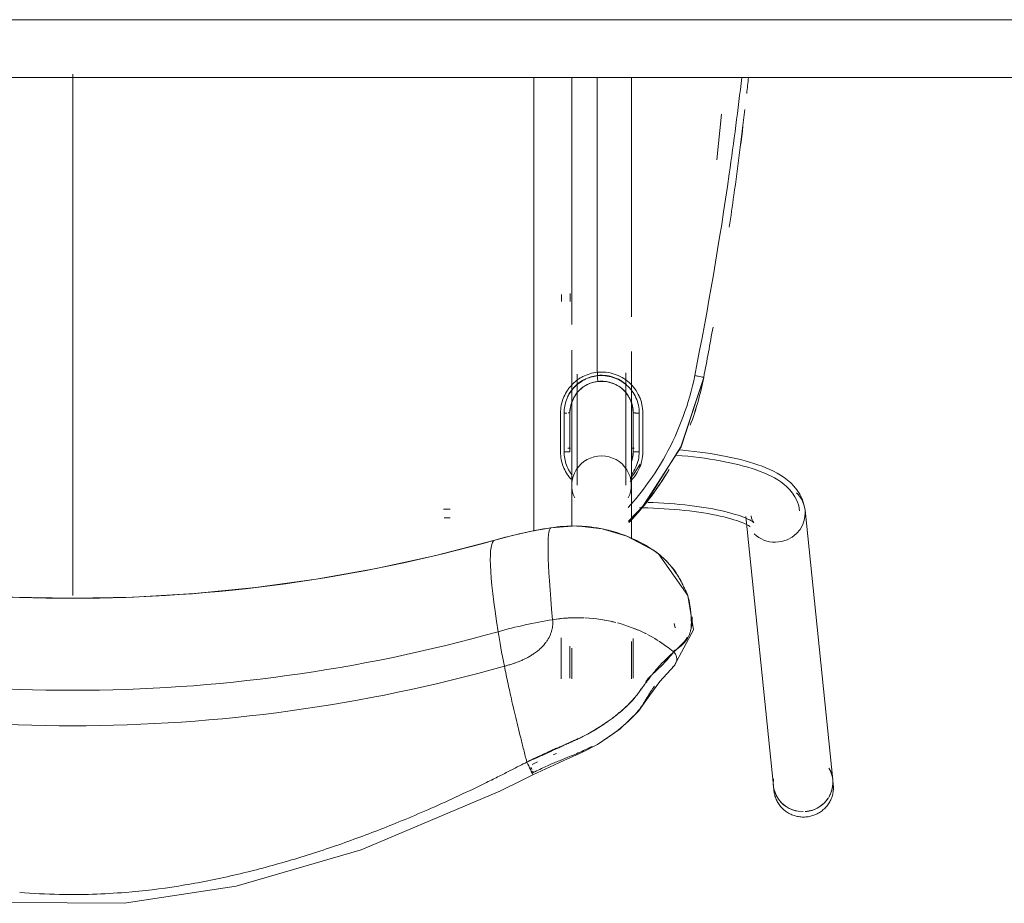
# Model space of a CAD drawing. Header units: metres. Extents: x 2.9 to 42.3, y -72.9 to -49.3.
# Tile 14 of 256: x 7.116 to 7.457, y -70.523 to -70.217. Entities that reach past the tile are written whole.
import ezdxf

# ---------------------------------------------------------------- set-up
doc = ezdxf.new("R2010")
doc.units = ezdxf.units.M
doc.layers.add('A-GENM', color=7, linetype='Continuous', lineweight=18)
doc.layers.add('I-FURN', color=7, linetype='Continuous', lineweight=18)

# ---------------------------------------------------------------- blocks, each defined once
blk = doc.blocks.new('FDE_CJU03_ConjuntoUsoMúltiplo_1mesa4cadeiras - CJU03_ConjuntoUsoMúltiplo_01mesa04cadeiras-5394098-2PAV')
at = {"layer": 'I-FURN', "color": 253, "true_color": 0xaaaaaa}
for p, q in [((0.55193, -0.03711), (0.45849, -0.04672)), ((0.5537, -0.03693), (0.55193, -0.03711)), ((0.46061, -0.06731), (0.55405, -0.0577)), ((0.55405, -0.0577), (0.55582, -0.05752)), ((0.33688, -0.07732), (0.32105, -0.07571)), ((0.49925, -0.09177), (0.49771, -0.09219)), ((0.47354, -0.09761), (0.47278, -0.09863)), ((0.46224, -0.10805), (0.45626, -0.10216)), ((0.39144, -0.107), (0.30833, -0.107)), ((0.43821, -0.10635), (0.43174, -0.10635)), ((0.43689, -0.106), (0.43689, -0.107)), ((0.43689, -0.107), (0.44197, -0.107)), ((0.44108, -0.10674), (0.43821, -0.10635)), ((0.44702, -0.107), (0.44568, -0.107)), ((0.46811, -0.107), (0.44977, -0.107)), ((0.51671, -0.10635), (0.50292, -0.10635)), ((0.51692, -0.107), (0.50399, -0.107)), ((0.41065, -0.11872), (0.41172, -0.11872)), ((0.30833, -0.1277), (0.394, -0.1277)), ((0.42471, -0.12835), (0.43821, -0.12835)), ((0.43821, -0.12835), (0.42471, -0.12835)), ((0.43689, -0.12817), (0.43689, -0.12908)), ((0.44977, -0.1277), (0.46416, -0.1277)), ((0.50563, -0.12835), (0.51671, -0.12835)), ((0.50629, -0.1277), (0.51692, -0.1277)), ((0.5027, -0.13135), (0.51692, -0.13135))]:
    blk.add_line(p, q, dxfattribs=at)
at = {"layer": 'I-FURN', "color": 253, "true_color": 0xaaaaaa, "flags": 128}
for points in [[(0.55682, -0.05737), (0.55722, -0.05727), (0.55761, -0.05717), (0.558, -0.05704), (0.55838, -0.0569), (0.55876, -0.05675), (0.55913, -0.05658), (0.5595, -0.05639), (0.55985, -0.05619), (0.5602, -0.05597), (0.56054, -0.05575), (0.56087, -0.0555), (0.56118, -0.05525), (0.56149, -0.05498), (0.56179, -0.0547), (0.56207, -0.0544), (0.56235, -0.0541), (0.56261, -0.05378), (0.56286, -0.05346), (0.56309, -0.05312), (0.56332, -0.05278), (0.56352, -0.05243), (0.56372, -0.05207), (0.5639, -0.0517), (0.56406, -0.05133), (0.56421, -0.05094), (0.56435, -0.05056), (0.56447, -0.05017), (0.56457, -0.04977), (0.56466, -0.04937), (0.56473, -0.04897), (0.56479, -0.04856), (0.56483, -0.04815), (0.56486, -0.04774), (0.56487, -0.04733), (0.56486, -0.04692), (0.56484, -0.04651), (0.5648, -0.04611), (0.56475, -0.0457), (0.56468, -0.04529), (0.5646, -0.04489), (0.5645, -0.0445), (0.56438, -0.0441), (0.56425, -0.04371), (0.56411, -0.04333), (0.56395, -0.04295), (0.56377, -0.04258), (0.56358, -0.04222), (0.56338, -0.04186), (0.56316, -0.04152), (0.56293, -0.04118), (0.56269, -0.04085), (0.56243, -0.04053), (0.56217, -0.04022), (0.56189, -0.03992), (0.56159, -0.03963), (0.56129, -0.03936), (0.56098, -0.0391), (0.56065, -0.03885), (0.56032, -0.03861), (0.55998, -0.03839), (0.55962, -0.03818), (0.55926, -0.03798), (0.5589, -0.03781), (0.55852, -0.03764), (0.55814, -0.03749), (0.55776, -0.03736), (0.55737, -0.03724), (0.55697, -0.03714), (0.55657, -0.03705), (0.55617, -0.03699), (0.55576, -0.03693), (0.55536, -0.0369), (0.55495, -0.03688), (0.55454, -0.03688), (0.55413, -0.0369), (0.55372, -0.03693), (0.5537, -0.03693)], [(0.45849, -0.04672), (0.45643, -0.0471), (0.45453, -0.04774), (0.45284, -0.04859), (0.45136, -0.04956), (0.45008, -0.05061), (0.44897, -0.05172), (0.44799, -0.05286), (0.44712, -0.05402), (0.44633, -0.05521), (0.44561, -0.05643), (0.44495, -0.05768), (0.44434, -0.05897), (0.44376, -0.06029), (0.44322, -0.06166), (0.4427, -0.06306), (0.44222, -0.06451), (0.44175, -0.06601), (0.44132, -0.06755), (0.4409, -0.06913), (0.4405, -0.07076), (0.44013, -0.07243), (0.43978, -0.07414), (0.43944, -0.0759), (0.43913, -0.07769), (0.43884, -0.07952), (0.43856, -0.08139), (0.43831, -0.08329), (0.43808, -0.08522), (0.43786, -0.08718), (0.43767, -0.08916), (0.43755, -0.09058)], [(0.45869, -0.04861), (0.45691, -0.04893), (0.45527, -0.04949), (0.45379, -0.05023), (0.4525, -0.05108), (0.45136, -0.05202), (0.45036, -0.05301), (0.44947, -0.05404), (0.44867, -0.05511), (0.44795, -0.05621), (0.44727, -0.05736), (0.44665, -0.05854), (0.44606, -0.05976), (0.44551, -0.06102), (0.44499, -0.06233), (0.4445, -0.06369), (0.44402, -0.0651), (0.44358, -0.06655), (0.44315, -0.06805), (0.44274, -0.0696), (0.44235, -0.07119), (0.44199, -0.07283), (0.44164, -0.07451), (0.44131, -0.07624), (0.441, -0.078), (0.44071, -0.07981), (0.44044, -0.08165), (0.44019, -0.08353), (0.43996, -0.08543), (0.43975, -0.08737), (0.43956, -0.08934), (0.43939, -0.09133)], [(0.55582, -0.05752), (0.55622, -0.05747), (0.55663, -0.0574), (0.55682, -0.05737)], [(0.46276, -0.0645), (0.46271, -0.06456), (0.46257, -0.06473), (0.46237, -0.06502), (0.46213, -0.06542), (0.46185, -0.06593), (0.46155, -0.06654), (0.46123, -0.06725), (0.4609, -0.06805), (0.46056, -0.06894), (0.46023, -0.06992), (0.45989, -0.07097), (0.45956, -0.0721), (0.45924, -0.07331), (0.45892, -0.07457), (0.45861, -0.07591), (0.45832, -0.0773), (0.45803, -0.07876), (0.45776, -0.08026), (0.4575, -0.08182), (0.45726, -0.08342), (0.45703, -0.08507), (0.45682, -0.08676), (0.45663, -0.08849), (0.45645, -0.09025), (0.45629, -0.09204), (0.45615, -0.09386), (0.45603, -0.0957), (0.45592, -0.09757), (0.45584, -0.09945), (0.45577, -0.10134)], [(0.46042, -0.06542), (0.46118, -0.06528), (0.46182, -0.06507), (0.46229, -0.06484), (0.46259, -0.06464), (0.46273, -0.06452), (0.46276, -0.0645)], [(0.46416, -0.06578), (0.46411, -0.06584), (0.46398, -0.06603), (0.46379, -0.06634), (0.46356, -0.06677), (0.46329, -0.0673), (0.463, -0.06794), (0.46269, -0.06868), (0.46238, -0.06952), (0.46206, -0.07044), (0.46174, -0.07144), (0.46142, -0.07253), (0.4611, -0.07368), (0.46079, -0.07491), (0.46049, -0.07621), (0.4602, -0.07757), (0.45992, -0.07899), (0.45965, -0.08046), (0.4594, -0.08199), (0.45916, -0.08356), (0.45894, -0.08519), (0.45873, -0.08685), (0.45853, -0.08855), (0.45836, -0.09029), (0.4582, -0.09205), (0.45806, -0.09385), (0.45793, -0.09567), (0.45783, -0.09751), (0.45774, -0.09937), (0.45767, -0.10124), (0.45763, -0.10313), (0.45761, -0.10412)], [(0.41239, -0.08189), (0.43653, -0.08979), (0.45626, -0.10216)], [(0.41239, -0.08189), (0.43644, -0.08975), (0.45794, -0.10354), (0.46241, -0.10805)], [(0.5124, -0.09217), (0.49994, -0.08541), (0.48807, -0.08737), (0.47354, -0.09761)], [(0.55018, -0.14122), (0.54471, -0.12912), (0.54253, -0.12414), (0.53974, -0.11876), (0.53439, -0.11098), (0.5281, -0.10451), (0.52259, -0.10057), (0.51784, -0.09711), (0.51241, -0.09219)], [(0.46454, -0.13495), (0.46392, -0.12603), (0.46491, -0.11712), (0.46747, -0.10854), (0.47283, -0.09856)], [(0.44253, -0.1039), (0.44567, -0.10605), (0.44741, -0.10732)], [(0.40337, -0.107), (0.40536, -0.107), (0.40735, -0.107), (0.40933, -0.107), (0.41129, -0.107), (0.41324, -0.107), (0.41517, -0.107), (0.41707, -0.107), (0.41895, -0.107), (0.4208, -0.107), (0.42262, -0.107), (0.4244, -0.107), (0.42614, -0.107), (0.42785, -0.107), (0.42951, -0.107), (0.43113, -0.107), (0.43269, -0.107), (0.43421, -0.107), (0.43567, -0.107), (0.43708, -0.107), (0.43843, -0.107), (0.43972, -0.107), (0.44095, -0.107), (0.44211, -0.107), (0.44321, -0.107), (0.44424, -0.107), (0.4452, -0.107), (0.44608, -0.107), (0.4469, -0.107), (0.44764, -0.107), (0.44831, -0.107), (0.4489, -0.107), (0.44942, -0.107), (0.44977, -0.107)], [(0.44977, -0.1089), (0.44931, -0.1089), (0.44878, -0.1089), (0.44817, -0.1089), (0.44749, -0.1089), (0.44673, -0.1089), (0.44589, -0.1089), (0.44499, -0.1089), (0.44401, -0.1089), (0.44297, -0.1089), (0.44186, -0.1089), (0.44068, -0.1089), (0.43944, -0.1089), (0.43814, -0.1089), (0.43677, -0.1089), (0.43536, -0.1089), (0.43388, -0.1089), (0.43235, -0.1089), (0.43077, -0.1089), (0.42915, -0.1089), (0.42748, -0.1089), (0.42576, -0.1089), (0.42401, -0.1089), (0.42222, -0.1089), (0.42039, -0.1089), (0.41854, -0.1089), (0.41665, -0.1089), (0.41474, -0.1089), (0.41281, -0.1089), (0.41086, -0.1089)], [(0.42471, -0.10635), (0.42264, -0.10655), (0.42061, -0.10714), (0.41874, -0.10811), (0.41709, -0.10942), (0.41572, -0.11101), (0.41471, -0.11275), (0.41384, -0.11565), (0.41377, -0.11856)], [(0.41377, -0.11856), (0.4142, -0.12061), (0.41502, -0.12255), (0.41618, -0.1243), (0.41767, -0.1258), (0.41925, -0.1269), (0.42194, -0.12799), (0.42471, -0.12835)], [(0.41129, -0.1258), (0.41324, -0.1258), (0.41517, -0.1258), (0.41707, -0.1258), (0.41895, -0.1258), (0.4208, -0.1258), (0.42262, -0.1258), (0.4244, -0.1258), (0.42614, -0.1258), (0.42785, -0.1258), (0.42951, -0.1258), (0.43113, -0.1258), (0.43269, -0.1258), (0.43421, -0.1258), (0.43567, -0.1258), (0.43708, -0.1258), (0.43843, -0.1258), (0.43972, -0.1258), (0.44095, -0.1258), (0.44211, -0.1258), (0.44321, -0.1258), (0.44424, -0.1258), (0.4452, -0.1258), (0.44608, -0.1258), (0.4469, -0.1258), (0.44764, -0.1258), (0.44831, -0.1258), (0.4489, -0.1258), (0.44942, -0.1258), (0.44977, -0.1258)], [(0.38333, -0.1282), (0.38379, -0.1282), (0.38422, -0.1282), (0.38462, -0.1282), (0.38499, -0.1282), (0.38533, -0.1282), (0.38563, -0.1282), (0.38589, -0.1282), (0.38605, -0.1282)], [(0.44977, -0.1277), (0.44931, -0.1277), (0.44878, -0.1277), (0.44817, -0.1277), (0.44749, -0.1277), (0.44673, -0.1277), (0.44589, -0.1277), (0.44499, -0.1277), (0.44401, -0.1277), (0.44297, -0.1277), (0.44186, -0.1277), (0.44068, -0.1277), (0.43944, -0.1277), (0.43814, -0.1277), (0.43677, -0.1277), (0.43536, -0.1277), (0.43388, -0.1277), (0.43235, -0.1277), (0.43077, -0.1277), (0.42915, -0.1277), (0.42748, -0.1277), (0.42576, -0.1277), (0.42401, -0.1277), (0.42222, -0.1277), (0.42039, -0.1277), (0.41854, -0.1277), (0.41665, -0.1277), (0.41474, -0.1277), (0.41281, -0.1277), (0.41086, -0.1277), (0.40889, -0.1277), (0.40691, -0.1277), (0.40492, -0.1277), (0.40293, -0.1277)], [(0.38605, -0.1312), (0.3858, -0.1312), (0.38553, -0.1312), (0.38521, -0.1312), (0.38487, -0.1312), (0.38449, -0.1312), (0.38408, -0.1312), (0.38364, -0.1312)], [(0.46454, -0.13494), (0.46575, -0.1416), (0.46721, -0.14822), (0.46881, -0.15433)], [(0.46567, -0.14085), (0.4461, -0.14085), (0.41039, -0.14085), (0.37469, -0.14085), (0.33902, -0.14085), (0.30833, -0.14085)], [(0.54954, -0.14125), (0.54949, -0.14114), (0.54943, -0.14102)], [(0.55015, -0.4605), (0.5686, -0.42062), (0.58611, -0.36885), (0.59447, -0.32251), (0.59479, -0.28298), (0.58887, -0.24413), (0.57619, -0.20079), (0.55586, -0.15267), (0.55203, -0.14493), (0.55018, -0.14122)], [(0.46881, -0.15433), (0.47414, -0.17483), (0.47866, -0.19553), (0.48237, -0.2164), (0.48527, -0.23742), (0.48734, -0.25853), (0.48858, -0.27972), (0.48899, -0.30094), (0.48857, -0.32216), (0.48732, -0.34335), (0.48525, -0.36447), (0.48235, -0.38548), (0.47863, -0.40635), (0.4741, -0.42705), (0.46881, -0.44737)], [(0.45809, -0.17217), (0.45809, -0.17176), (0.45809, -0.17139), (0.45809, -0.17104), (0.45809, -0.17073), (0.45809, -0.17046), (0.45809, -0.17022), (0.45809, -0.17001), (0.45809, -0.1699)], [(0.46109, -0.1699), (0.46109, -0.17008), (0.46109, -0.1703), (0.46109, -0.17055), (0.46109, -0.17084), (0.46109, -0.17116), (0.46109, -0.17151), (0.46109, -0.1719)]]:
    blk.add_lwpolyline(points, dxfattribs=at)
at = {"layer": 'I-FURN', "color": 253, "true_color": 0xaaaaaa}
for centre, major_axis, ratio, start_param, end_param in [((0.55299, -0.04741), (-0.00106, 0.0103), 0.967163, 0.15495, 0.424454), ((0.55299, -0.04741), (-0.00106, 0.0103), 0.967163, 5.710824, 6.593013), ((0.55299, -0.04741), (-0.00106, 0.0103), 0.967163, 5.660442, 6.303766), ((0.55299, -0.04741), (-0.00106, 0.0103), 0.967163, 4.703862, 5.629301), ((0.55299, -0.04741), (-0.00106, 0.0103), 0.967163, 4.81162, 5.597019), ((0.45955, -0.05702), (-0.00106, 0.0103), 0.967163, 6.18404, 6.969439), ((0.45955, -0.05702), (-0.00106, 0.0103), 0.967163, 4.613244, 6.18404), ((0.55299, -0.04741), (-0.00106, 0.0103), 0.967163, 3.311152, 4.613244), ((0.55299, -0.04741), (-0.00106, 0.0103), 0.967163, 4.684008, 4.81162), ((0.55299, -0.04741), (-0.00106, 0.0103), 0.967163, 3.698206, 4.448362), ((0.45955, -0.05702), (-0.00106, 0.0103), 0.967163, 3.827846, 4.613244), ((0.55299, -0.04741), (-0.00106, 0.0103), 0.967163, 2.900099, 3.433884), ((0.55299, -0.04741), (-0.00106, 0.0103), 0.967163, 2.90189, 3.141593), ((0.44977, -0.11735), (0, 0.01035), 0.978148, 5.82818, 7.853982), ((0.44977, -0.11735), (0, 0.01035), 0.978148, 1.570796, 3.596598), ((0.48426, -0.1653), (-2.41562, 0.00028), 0.014471, 4.731439, 4.737025), ((0.76073, -0.08734), (0.29621, 0.04754), 0.033662, 3.151896, 3.604619), ((0.62829, -0.10752), (0, 0.16963), 0.978148, 1.733417, 1.850624), ((0.65627, -0.10752), (0, 0.1656), 0.978148, 1.733417, 1.850624), ((0.57325, -0.13113), (0.07702, 0.02165), 0.057423, 4.271857, 4.332202), ((0.57325, -0.13113), (0.07702, 0.02165), 0.057423, 4.09082, 4.151165), ((0.57325, -0.13113), (0.07702, 0.02165), 0.057423, 4.151166, 4.211511), ((0.57325, -0.13113), (0.07702, 0.02165), 0.057423, 4.211511, 4.271857), ((0.57325, -0.13113), (0.07702, 0.02165), 0.057423, 3.849437, 3.970128), ((0.57325, -0.13113), (0.07702, 0.02165), 0.057423, 3.970128, 4.09082), ((0.7576, -0.0731), (0.28881, 0.08118), 0.057423, 3.146657, 3.599381), ((0.60511, -0.12066), (0.11745, 0.03301), 0.057423, 3.599381, 3.789091), ((-0.0018, -0.30085), (0, 0.5344), 0.978148, 4.432561, 4.992217), ((0.57325, -0.13113), (0.07702, 0.02165), 0.057423, 3.789091, 3.849437), ((0.00271, -0.30085), (0, 0.54235), 0.978148, 4.432561, 4.992217), ((-0.02978, -0.30085), (0, 0.53037), 0.978148, 4.432561, 4.992217)]:
    blk.add_ellipse(centre, major_axis=major_axis, ratio=ratio, start_param=start_param, end_param=end_param, dxfattribs=at)
for points in [[(0.31395, -0.06697), (0.31209, -0.06676), (0.31023, -0.06655), (0.30838, -0.06635)], [(0.30838, -0.06635), (0.31024, -0.06655), (0.3121, -0.06676), (0.31395, -0.06697)], [(0.41239, -0.08189), (0.40657, -0.08078), (0.40075, -0.07971), (0.39492, -0.07867)], [(0.39492, -0.07867), (0.40075, -0.07971), (0.40657, -0.08078), (0.41239, -0.08189)], [(0.41239, -0.08189), (0.41238, -0.08189), (0.41234, -0.08204), (0.41219, -0.08271), (0.41198, -0.08374), (0.41182, -0.08457), (0.41174, -0.085)], [(0.42898, -0.08657), (0.4236, -0.08454), (0.41804, -0.08297), (0.41239, -0.08189)], [(0.41239, -0.08189), (0.41805, -0.08297), (0.42361, -0.08454), (0.42899, -0.08658)], [(0.50938, -0.09134), (0.50873, -0.09149), (0.50811, -0.09182), (0.50763, -0.09229)], [(0.44455, -0.09405), (0.44951, -0.09698), (0.45421, -0.10035), (0.45859, -0.10409)], [(0.50567, -0.09478), (0.50414, -0.09687), (0.50276, -0.09909), (0.50156, -0.10142)], [(0.50567, -0.09478), (0.50624, -0.094), (0.50684, -0.09324), (0.50745, -0.09251)], [(0.46849, -0.10622), (0.46985, -0.10325), (0.47151, -0.10041), (0.47343, -0.09776)], [(0.47197, -0.09993), (0.47222, -0.09948), (0.47249, -0.09905), (0.47278, -0.09863)], [(0.47283, -0.09856), (0.47255, -0.09897), (0.47229, -0.09939), (0.47205, -0.09981)], [(0.50138, -0.10176), (0.49977, -0.10495), (0.49848, -0.10833), (0.49754, -0.11182)], [(0.4995, -0.10592), (0.50003, -0.10461), (0.5006, -0.10332), (0.50123, -0.10206)], [(0.42475, -0.10427), (0.42293, -0.10427), (0.41929, -0.10505), (0.41479, -0.10838), (0.41202, -0.11327), (0.41165, -0.11702), (0.41185, -0.11885)], [(0.42475, -0.10302), (0.427, -0.10302), (0.4315, -0.10303), (0.43599, -0.10303), (0.43824, -0.10303)], [(0.43824, -0.10428), (0.43599, -0.10428), (0.43149, -0.10427), (0.427, -0.10427), (0.42475, -0.10427)], [(0.41377, -0.11856), (0.4136, -0.11703), (0.41392, -0.11389), (0.41627, -0.10979), (0.42009, -0.10701), (0.42316, -0.10635), (0.42471, -0.10635)], [(0.42471, -0.10635), (0.42696, -0.10635), (0.43146, -0.10635), (0.43596, -0.10635), (0.43821, -0.10635)], [(0.43821, -0.10635), (0.43937, -0.10635), (0.44054, -0.10654), (0.44165, -0.10691)], [(0.46529, -0.11548), (0.46565, -0.11394), (0.4661, -0.11241), (0.46661, -0.11091)], [(0.49741, -0.11234), (0.49652, -0.11581), (0.49599, -0.11938), (0.49581, -0.12299)], [(0.49624, -0.11832), (0.49649, -0.11649), (0.49684, -0.11465), (0.49729, -0.11282)], [(0.41166, -0.11729), (0.41166, -0.11776), (0.41168, -0.11823), (0.41172, -0.11872)], [(0.42471, -0.12835), (0.42337, -0.12835), (0.42069, -0.12785), (0.41721, -0.12573), (0.41471, -0.1225), (0.41392, -0.11989), (0.41377, -0.11856)], [(0.46396, -0.12519), (0.46401, -0.12392), (0.46411, -0.12266), (0.46425, -0.12139)], [(0.49579, -0.12342), (0.49564, -0.12706), (0.49585, -0.13073), (0.49643, -0.13433)], [(0.49643, -0.13433), (0.49589, -0.131), (0.49565, -0.12748), (0.49577, -0.12385)], [(0.42473, -0.12862), (0.42473, -0.12871), (0.42474, -0.12881), (0.42474, -0.12894)], [(0.42475, -0.12935), (0.42475, -0.12965), (0.42476, -0.13), (0.42476, -0.13035)], [(0.43824, -0.13159), (0.436, -0.13159), (0.4315, -0.13159), (0.427, -0.13159), (0.42475, -0.1316)], [(0.43487, -0.13036), (0.43597, -0.13036), (0.43707, -0.13036), (0.43817, -0.13036)], [(0.49817, -0.1343), (0.49785, -0.13428), (0.49716, -0.13427), (0.49663, -0.13431), (0.49643, -0.13433)], [(0.50007, -0.1346), (0.49975, -0.13452), (0.49913, -0.13439), (0.4985, -0.13432), (0.49817, -0.1343)], [(0.50209, -0.13533), (0.50174, -0.13517), (0.50107, -0.1349), (0.50039, -0.13469), (0.50007, -0.1346)], [(0.50399, -0.13643), (0.50335, -0.13599), (0.50271, -0.13563), (0.50209, -0.13533)], [(0.54667, -0.14144), (0.54636, -0.1408), (0.54605, -0.14016), (0.54575, -0.13953)], [(0.54838, -0.14154), (0.54817, -0.14165), (0.54795, -0.14176), (0.54772, -0.14187)], [(0.54943, -0.14102), (0.54931, -0.14109), (0.54915, -0.14116), (0.54897, -0.14125)], [(0.57522, -0.21071), (0.57424, -0.20783), (0.57224, -0.20219), (0.56913, -0.19399), (0.56576, -0.18558), (0.5632, -0.17956), (0.56182, -0.17642)]]:
    blk.add_open_spline(points, degree=3, dxfattribs=at)
for points, knots in [([(0.3195, -0.0676), (0.32942, -0.06876), (0.34304, -0.07052), (0.35663, -0.07248), (0.36033, -0.07304)], [0.6330562, 0.6330562, 0.6330562, 0.6330562, 0.75, 0.7938251, 0.7938251, 0.7938251, 0.7938251]), ([(0.36033, -0.07304), (0.35663, -0.07248), (0.34304, -0.07052), (0.32942, -0.06876), (0.3195, -0.06761)], [0.2061682, 0.2061682, 0.2061682, 0.2061682, 0.25, 0.3669297, 0.3669297, 0.3669297, 0.3669297]), ([(0.30834, -0.06867), (0.31951, -0.06998), (0.35412, -0.07448), (0.38853, -0.08039), (0.41174, -0.085)], [0.5902406, 0.5902406, 0.5902406, 0.5902406, 0.7222222, 1, 1, 1, 1]), ([(0.41174, -0.085), (0.42144, -0.08693), (0.43789, -0.09297), (0.45206, -0.10312), (0.45757, -0.1081)], [0, 0, 0, 0, 0.4444444, 0.7777778, 0.7777778, 0.7777778, 0.7777778]), ([(0.50036, -0.08647), (0.50005, -0.0864), (0.49934, -0.08627), (0.49764, -0.08615), (0.49521, -0.08624), (0.49292, -0.08648), (0.49135, -0.0867), (0.49051, -0.08683), (0.48992, -0.08693), (0.48935, -0.08705), (0.48838, -0.08732), (0.48734, -0.08771), (0.4863, -0.08818), (0.48553, -0.08855), (0.48489, -0.08887), (0.48438, -0.08913), (0.484, -0.08932), (0.48361, -0.08951), (0.48308, -0.08979), (0.48214, -0.09031), (0.48078, -0.09114), (0.47929, -0.09216), (0.47828, -0.09293), (0.47763, -0.09346), (0.47705, -0.09395), (0.47644, -0.09452), (0.4759, -0.09505), (0.47554, -0.09542), (0.47534, -0.09563), (0.47518, -0.09579), (0.47503, -0.09595), (0.47483, -0.09617), (0.4745, -0.09653), (0.47405, -0.09705), (0.47356, -0.09764), (0.47326, -0.09802), (0.47312, -0.0982)], [0.1694279, 0.1694279, 0.1694279, 0.1694279, 0.1875, 0.2083333, 0.25, 0.2916667, 0.3125, 0.3333333, 0.34375, 0.3541667, 0.375, 0.4166667, 0.4375, 0.4583333, 0.4791667, 0.4895833, 0.5, 0.5104167, 0.5208333, 0.5416667, 0.5833333, 0.625, 0.6666667, 0.6875, 0.7083333, 0.75, 0.7916667, 0.8125, 0.8229167, 0.8333333, 0.84375, 0.8541667, 0.875, 0.9166667, 0.9583333, 1, 1, 1, 1]), ([(0.4954, -0.08595), (0.49547, -0.08594), (0.49643, -0.08589), (0.49779, -0.08593), (0.49932, -0.0862), (0.50001, -0.0864), (0.50034, -0.08651)], [0.74719437, 0.74719437, 0.74719437, 0.74719437, 0.75, 0.79166667, 0.8125, 0.83333333, 0.83333333, 0.83333333, 0.83333333]), ([(0.50745, -0.09251), (0.50691, -0.09162), (0.50586, -0.09009), (0.50424, -0.0884), (0.50278, -0.0874), (0.50151, -0.08683), (0.50086, -0.0866), (0.50051, -0.08651)], [0, 0, 0, 0, 0.0416667, 0.0833333, 0.125, 0.1458333, 0.1666667, 0.1666667, 0.1666667, 0.1666667]), ([(0.50246, -0.08752), (0.50297, -0.08784), (0.50406, -0.08862), (0.50573, -0.09018), (0.50697, -0.09154), (0.50763, -0.09229)], [0.8806833, 0.8806833, 0.8806833, 0.8806833, 0.9166667, 0.9583333, 1, 1, 1, 1]), ([(0.47343, -0.09776), (0.47371, -0.09742), (0.47432, -0.09668), (0.47524, -0.09567), (0.47604, -0.09486), (0.47665, -0.09428), (0.47735, -0.09364), (0.47827, -0.09287), (0.47924, -0.09214), (0.48022, -0.09146), (0.48121, -0.09082), (0.48223, -0.09021), (0.48325, -0.08965), (0.48378, -0.08938), (0.48403, -0.08925)], [0, 0, 0, 0, 0.0833333, 0.1666667, 0.2083333, 0.25, 0.2916667, 0.3333333, 0.375, 0.3958333, 0.4166667, 0.4583333, 0.4791667, 0.5, 0.5, 0.5, 0.5]), ([(0.50763, -0.09229), (0.50811, -0.09182), (0.50904, -0.09132), (0.51037, -0.09122), (0.51133, -0.09144), (0.51219, -0.09192), (0.51263, -0.0924), (0.51281, -0.09266)], [0, 0, 0, 0, 0.25, 0.375, 0.5, 0.625, 0.75, 0.75, 0.75, 0.75]), ([(0.51281, -0.09267), (0.51245, -0.09213), (0.51166, -0.09151), (0.51037, -0.09122), (0.50971, -0.09127), (0.50938, -0.09134)], [0.25, 0.25, 0.25, 0.25, 0.5, 0.625, 0.75, 0.75, 0.75, 0.75]), ([(0.46271, -0.10782), (0.46136, -0.10652), (0.4557, -0.10141), (0.44941, -0.09691), (0.44438, -0.09395), (0.44432, -0.09391)], [0.1687068, 0.1687068, 0.1687068, 0.1687068, 0.25, 0.5, 0.5033126, 0.5033126, 0.5033126, 0.5033126]), ([(0.51972, -0.10297), (0.51968, -0.10294), (0.51961, -0.10288), (0.51946, -0.10277), (0.51927, -0.10265), (0.51904, -0.10251), (0.51872, -0.10234), (0.51832, -0.10213), (0.51764, -0.10175), (0.51688, -0.10123), (0.51602, -0.10043), (0.5153, -0.09967), (0.51452, -0.09879), (0.5134, -0.09758), (0.51186, -0.09599), (0.50979, -0.09413), (0.50833, -0.09292), (0.50763, -0.09229)], [0.7142857, 0.7142857, 0.7142857, 0.7142857, 0.71875, 0.7232143, 0.7321429, 0.7410714, 0.75, 0.7678571, 0.7857143, 0.8214286, 0.8392857, 0.8571429, 0.875, 0.8928571, 0.9285714, 0.9642857, 1, 1, 1, 1]), ([(0.50763, -0.09229), (0.50877, -0.09358), (0.51025, -0.0952), (0.51228, -0.09709), (0.5137, -0.09836), (0.5147, -0.09918), (0.51529, -0.09965)], [0, 0, 0, 0, 0.0714286, 0.0892857, 0.1071429, 0.1428571, 0.1428571, 0.1428571, 0.1428571]), ([(0.47312, -0.0982), (0.47115, -0.10098), (0.46778, -0.10694), (0.46371, -0.11969), (0.46363, -0.12924), (0.46456, -0.13498)], [0, 0, 0, 0, 0.25, 0.5, 1, 1, 1, 1]), ([(0.53811, -0.11648), (0.53803, -0.11634), (0.53779, -0.11595), (0.53746, -0.11542), (0.53708, -0.11483), (0.53672, -0.1143), (0.53634, -0.11376), (0.53587, -0.11311), (0.53532, -0.11237), (0.53472, -0.11161), (0.53398, -0.1107), (0.53313, -0.10971), (0.53197, -0.10843), (0.53055, -0.10693), (0.52914, -0.10558), (0.52781, -0.10443), (0.52663, -0.10353), (0.52574, -0.10293), (0.52458, -0.10222), (0.52359, -0.10164), (0.52279, -0.10116), (0.52217, -0.10078), (0.5216, -0.10041), (0.52094, -0.09998), (0.52029, -0.09953), (0.51977, -0.09917), (0.5195, -0.09899)], [0.2397762, 0.2397762, 0.2397762, 0.2397762, 0.25, 0.2678571, 0.2767857, 0.2857143, 0.2946429, 0.3035714, 0.3214286, 0.3392857, 0.3571429, 0.3928571, 0.4285714, 0.4642857, 0.5, 0.5357143, 0.5714286, 0.6071429, 0.6428571, 0.6785714, 0.6964286, 0.7142857, 0.7321429, 0.75, 0.7857143, 0.8164659, 0.8164659, 0.8164659, 0.8164659]), ([(0.51529, -0.09965), (0.51559, -0.09989), (0.51615, -0.10033), (0.51707, -0.10103), (0.51796, -0.10169), (0.51869, -0.10222), (0.51926, -0.10264), (0.51973, -0.10298), (0.52012, -0.10326), (0.52043, -0.10348), (0.52073, -0.1037), (0.52128, -0.10411), (0.5223, -0.10488), (0.52391, -0.1062), (0.52548, -0.10768), (0.52722, -0.10947), (0.52891, -0.11144), (0.53041, -0.11337), (0.53139, -0.11469), (0.53226, -0.11593), (0.53335, -0.11755), (0.53453, -0.1194), (0.53554, -0.12115), (0.53625, -0.12245), (0.53676, -0.12343), (0.53714, -0.1242), (0.53746, -0.12486), (0.5377, -0.12536), (0.53808, -0.12615), (0.53847, -0.127), (0.539, -0.12818), (0.53945, -0.12923), (0.53968, -0.12978)], [0.1428571, 0.1428571, 0.1428571, 0.1428571, 0.1607143, 0.1785714, 0.2142857, 0.25, 0.2678571, 0.2857143, 0.3035714, 0.3214286, 0.3571429, 0.3928571, 0.4285714, 0.4642857, 0.4821429, 0.5, 0.5357143, 0.5535714, 0.5714286, 0.5892857, 0.6071429, 0.6428571, 0.6785714, 0.6964286, 0.7142857, 0.7321429, 0.75, 0.7857143, 0.8035714, 0.8214286, 0.8392857, 0.8571429, 0.8571429, 0.8571429, 0.8571429]), ([(0.41059, -0.11885), (0.4105, -0.1178), (0.41052, -0.11577), (0.41111, -0.11293), (0.41235, -0.11016), (0.41408, -0.10771), (0.41631, -0.10571), (0.41849, -0.10441), (0.42029, -0.10372), (0.42218, -0.10321), (0.4237, -0.10304), (0.42475, -0.10302)], [0, 0, 0, 0, 0.125, 0.25, 0.375, 0.5, 0.625, 0.75, 0.8125, 0.875, 1, 1, 1, 1]), ([(0.42471, -0.10635), (0.42471, -0.10635), (0.42473, -0.1062), (0.42474, -0.10575), (0.42475, -0.10517), (0.42475, -0.10463), (0.42475, -0.10427)], [0, 0, 0, 0, 0.333333, 0.5, 0.666667, 1, 1, 1, 1]), ([(0.43821, -0.10635), (0.43821, -0.10635), (0.43822, -0.1062), (0.43823, -0.10575), (0.43824, -0.10518), (0.43824, -0.10464), (0.43824, -0.10428)], [0, 0, 0, 0, 0.333333, 0.5, 0.666667, 1, 1, 1, 1]), ([(0.43824, -0.10303), (0.43929, -0.10305), (0.4408, -0.10322), (0.4427, -0.10374), (0.44449, -0.10443), (0.44653, -0.10563), (0.44792, -0.10683), (0.44849, -0.10743)], [0, 0, 0, 0, 0.125, 0.1875, 0.25, 0.375, 0.4795653, 0.4795653, 0.4795653, 0.4795653]), ([(0.44604, -0.10692), (0.44527, -0.10633), (0.44285, -0.10489), (0.44006, -0.10428), (0.43824, -0.10428)], [0.6166619, 0.6166619, 0.6166619, 0.6166619, 0.75, 1, 1, 1, 1]), ([(0.53137, -0.11468), (0.53107, -0.11426), (0.53044, -0.11337), (0.52896, -0.11142), (0.52685, -0.10896), (0.52432, -0.1065), (0.52229, -0.10486), (0.52123, -0.10413), (0.52081, -0.10385), (0.52056, -0.10367), (0.5204, -0.10354), (0.52024, -0.1034), (0.5201, -0.10328), (0.51995, -0.10316), (0.51983, -0.10306), (0.51975, -0.103), (0.51972, -0.10297)], [0.4285714, 0.4285714, 0.4285714, 0.4285714, 0.4464286, 0.4642857, 0.5, 0.5357143, 0.5714286, 0.6071429, 0.6428571, 0.6607143, 0.6785714, 0.6875, 0.6964286, 0.7053571, 0.7098214, 0.7142857, 0.7142857, 0.7142857, 0.7142857]), ([(0.41497, -0.10872), (0.41436, -0.10939), (0.4133, -0.11086), (0.41235, -0.11296), (0.41191, -0.11464), (0.41172, -0.11586), (0.41167, -0.11667), (0.41166, -0.11703)], [0.5, 0.5, 0.5, 0.5, 0.625, 0.75, 0.8125, 0.875, 0.9240867, 0.9240867, 0.9240867, 0.9240867]), ([(0.54583, -0.14327), (0.54524, -0.14194), (0.5441, -0.13933), (0.54247, -0.13569), (0.54123, -0.13299), (0.54031, -0.13108), (0.53967, -0.12975), (0.53912, -0.12862), (0.53856, -0.12743), (0.53806, -0.12632), (0.53764, -0.1253), (0.53719, -0.12432), (0.53675, -0.12341), (0.53622, -0.12241), (0.53548, -0.12107), (0.53445, -0.11933), (0.53327, -0.11747), (0.53222, -0.1159), (0.53167, -0.1151), (0.53137, -0.11468)], [0, 0, 0, 0, 0.0357143, 0.0714286, 0.1071429, 0.125, 0.1428571, 0.1607143, 0.1785714, 0.2142857, 0.25, 0.2678571, 0.2857143, 0.3035714, 0.3214286, 0.3571429, 0.3928571, 0.4107143, 0.4285714, 0.4285714, 0.4285714, 0.4285714]), ([(0.30833, -0.11885), (0.31466, -0.11885), (0.34872, -0.11885), (0.38281, -0.11885), (0.41059, -0.11885)], [0.5906036, 0.5906036, 0.5906036, 0.5906036, 0.6666667, 1, 1, 1, 1]), ([(0.42475, -0.1316), (0.42296, -0.13157), (0.42045, -0.1311), (0.41772, -0.12975), (0.41626, -0.12877), (0.41527, -0.12795), (0.41435, -0.12705), (0.4135, -0.12606), (0.41274, -0.125), (0.41188, -0.12348), (0.41108, -0.12144), (0.41071, -0.11974), (0.4106, -0.11892)], [0, 0, 0, 0, 0.25, 0.375, 0.4375, 0.5, 0.5625, 0.625, 0.6875, 0.75, 0.875, 1, 1, 1, 1]), ([(0.41172, -0.11872), (0.41183, -0.1195), (0.41215, -0.12108), (0.41288, -0.12296), (0.41366, -0.12435), (0.41435, -0.12532), (0.41513, -0.12623), (0.41597, -0.12706), (0.41688, -0.1278), (0.41799, -0.12854), (0.4188, -0.12898), (0.41928, -0.12919)], [0, 0, 0, 0, 0.125, 0.25, 0.3125, 0.375, 0.4375, 0.5, 0.5625, 0.625, 0.707604, 0.707604, 0.707604, 0.707604]), ([(0.41377, -0.11856), (0.41377, -0.11858), (0.41364, -0.11861), (0.41323, -0.11868), (0.41269, -0.11875), (0.41219, -0.11881), (0.41185, -0.11885)], [0, 0, 0, 0, 0.333333, 0.5, 0.666667, 1, 1, 1, 1]), ([(0.41185, -0.11885), (0.41202, -0.12039), (0.41295, -0.12343), (0.41688, -0.12852), (0.42159, -0.13035), (0.42476, -0.13035)], [0, 0, 0, 0, 0.25, 0.5, 1, 1, 1, 1]), ([(0.54943, -0.14102), (0.54867, -0.13947), (0.54764, -0.13729), (0.54646, -0.13465), (0.54581, -0.13312), (0.54532, -0.13194), (0.54489, -0.13085), (0.54419, -0.12909), (0.54319, -0.12664), (0.5421, -0.12417), (0.54115, -0.12214), (0.5406, -0.12104), (0.54037, -0.12059)], [0, 0, 0, 0, 0.0357143, 0.0535714, 0.0714286, 0.0803571, 0.0892857, 0.1071429, 0.125, 0.1428571, 0.1607143, 0.1746299, 0.1746299, 0.1746299, 0.1746299]), ([(0.43817, -0.13036), (0.43982, -0.13034), (0.44212, -0.12992), (0.44461, -0.1287), (0.44569, -0.12798), (0.44607, -0.12769), (0.44614, -0.12763)], [0, 0, 0, 0, 0.25, 0.375, 0.4375, 0.451367, 0.451367, 0.451367, 0.451367]), ([(0.43824, -0.13034), (0.43824, -0.13008), (0.43824, -0.12969), (0.43824, -0.12923), (0.43823, -0.12882), (0.43822, -0.12846), (0.43821, -0.12835), (0.43821, -0.12835)], [0, 0, 0, 0, 0.25, 0.375, 0.5, 0.75, 1, 1, 1, 1]), ([(0.44773, -0.12793), (0.44741, -0.12822), (0.44674, -0.12876), (0.44528, -0.12974), (0.44256, -0.13109), (0.44005, -0.13156), (0.43824, -0.13159)], [0.5, 0.5, 0.5, 0.5, 0.5625, 0.625, 0.75, 1, 1, 1, 1]), ([(0.53968, -0.12978), (0.53992, -0.13034), (0.54041, -0.1315), (0.541, -0.13293), (0.5416, -0.13433), (0.54252, -0.13641), (0.54386, -0.1393), (0.54514, -0.1419), (0.54583, -0.14327)], [0.8571429, 0.8571429, 0.8571429, 0.8571429, 0.875, 0.8928571, 0.9107143, 0.9285714, 0.9642857, 1, 1, 1, 1]), ([(0.54324, -0.13401), (0.5432, -0.13393), (0.54306, -0.13358), (0.54291, -0.13325), (0.5428, -0.13299)], [0.072600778, 0.072600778, 0.072600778, 0.072600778, 0.075, 0.082470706, 0.082470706, 0.082470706, 0.082470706]), ([(0.50831, -0.14095), (0.508, -0.14048), (0.50734, -0.13959), (0.50597, -0.13802), (0.5049, -0.13709), (0.50419, -0.13658)], [-0.6666667, -0.6666667, -0.6666667, -0.6666667, -0.6111111, -0.5555556, -0.4444444, -0.4444444, -0.4444444, -0.4444444]), ([(0.51006, -0.14402), (0.50993, -0.14375), (0.50959, -0.14307), (0.50901, -0.14203), (0.50855, -0.1413), (0.50831, -0.14095)], [-0.7777049, -0.7777049, -0.7777049, -0.7777049, -0.75, -0.7083333, -0.6666667, -0.6666667, -0.6666667, -0.6666667]), ([(0.55018, -0.14122), (0.55018, -0.14122), (0.55005, -0.14127), (0.54939, -0.14157), (0.54815, -0.14215), (0.54671, -0.14284), (0.54583, -0.14327)], [0.3272764, 0.3272764, 0.3272764, 0.3272764, 0.5, 0.625, 0.75, 1, 1, 1, 1]), ([(0.56182, -0.17642), (0.56044, -0.17329), (0.5575, -0.16677), (0.55358, -0.15861), (0.55069, -0.15282), (0.54872, -0.14894), (0.54708, -0.14574), (0.54624, -0.14408), (0.54583, -0.14327)], [-0.1111111, -0.1111111, -0.1111111, -0.1111111, -0.0833333, -0.0555556, -0.0416667, -0.0277778, -0.0138889, 0, 0, 0, 0]), ([(0.51147, -0.14746), (0.51142, -0.1473), (0.51119, -0.14666), (0.51079, -0.14564), (0.51038, -0.14471), (0.51013, -0.14416), (0.51006, -0.14402)], [-0.8888889, -0.8888889, -0.8888889, -0.8888889, -0.875, -0.8333333, -0.7916667, -0.7777778, -0.7777778, -0.7777778, -0.7777778]), ([(0.51258, -0.15106), (0.51248, -0.15071), (0.51225, -0.14989), (0.51186, -0.14862), (0.51159, -0.14779), (0.51147, -0.14747)], [-1, -1, -1, -1, -0.9583333, -0.9166667, -0.8889661, -0.8889661, -0.8889661, -0.8889661]), ([(0.591, -0.28246), (0.59051, -0.27634), (0.58902, -0.26415), (0.58609, -0.2491), (0.58319, -0.23711), (0.58076, -0.2282), (0.57813, -0.21945), (0.5762, -0.21359), (0.57522, -0.21071)], [-0.4444444, -0.4444444, -0.4444444, -0.4444444, -0.3888889, -0.3333333, -0.3055556, -0.2777778, -0.25, -0.2222222, -0.2222222, -0.2222222, -0.2222222]), ([(0.591, -0.31925), (0.59137, -0.31465), (0.59201, -0.30238), (0.59163, -0.2901), (0.591, -0.28246)], [-0.5555555, -0.5555555, -0.5555555, -0.5555555, -0.5138889, -0.4444444, -0.4444444, -0.4444444, -0.4444444]), ([(0.48803, -0.30085), (0.48579, -0.30085), (0.48177, -0.30085), (0.47596, -0.30085), (0.4706, -0.30085), (0.46613, -0.30085), (0.46256, -0.30085), (0.45986, -0.30085), (0.45725, -0.30085), (0.45397, -0.30085), (0.45012, -0.30085), (0.44567, -0.30085), (0.43962, -0.30085), (0.43122, -0.30085), (0.41776, -0.30085), (0.39894, -0.30085), (0.38046, -0.30085), (0.36501, -0.30085), (0.35334, -0.30085), (0.34376, -0.30085), (0.33629, -0.30085), (0.33087, -0.30085), (0.32545, -0.30085), (0.31798, -0.30085), (0.31186, -0.30085), (0.30762, -0.30085), (0.30724, -0.30085)], [0.0571196, 0.0571196, 0.0571196, 0.0571196, 0.0833333, 0.1041667, 0.125, 0.1458333, 0.15625, 0.1666667, 0.1770833, 0.1875, 0.2083333, 0.2291667, 0.25, 0.2916667, 0.3333333, 0.375, 0.4166667, 0.4375, 0.4583333, 0.4791667, 0.4895833, 0.5, 0.5104167, 0.5208333, 0.5416667, 0.5437042, 0.5437042, 0.5437042, 0.5437042])]:
    blk.add_open_spline(points, degree=3, knots=knots, dxfattribs=at)
blk = doc.blocks.new('Led_Stripe_11805 - Led_Stripe_11805-8047500-2PAV')
at = {"layer": 'A-GENM', "color": 253, "true_color": 0xaaaaaa}
for p, q in [((-1, 0.01), (1, 0.01)), ((1, -0.01), (-1, -0.01))]:
    blk.add_line(p, q, dxfattribs=at)
blk = doc.blocks.new('4 GRE - ESCOLA DE CINEMA E AUDIOVISUAL CINE REX R07_rvt-1-2PAV')
at = {"layer": 'A-GENM', "color": 253, "lineweight": 18, "true_color": 0xaaaaaa, "extrusion": (0, 0, -1), "rotation": 180}
blk.add_blockref('Led_Stripe_11805 - Led_Stripe_11805-8047500-2PAV', (-7.42694, -70.22656), dxfattribs=at)
at = {"layer": 'I-FURN', "color": 253, "lineweight": 18, "true_color": 0xaaaaaa, "rotation": 270.0000000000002}
blk.add_blockref('FDE_CJU03_ConjuntoUsoMúltiplo_1mesa4cadeiras - CJU03_ConjuntoUsoMúltiplo_01mesa04cadeiras-5394098-2PAV', (7.43499, -69.92822), dxfattribs=at)

msp = doc.modelspace()

# ---------------------------------------------------------------- block references
at = {"lineweight": 5}
msp.add_blockref('4 GRE - ESCOLA DE CINEMA E AUDIOVISUAL CINE REX R07_rvt-1-2PAV', (0, 0), dxfattribs=at)

doc.saveas('drawing.dxf')
